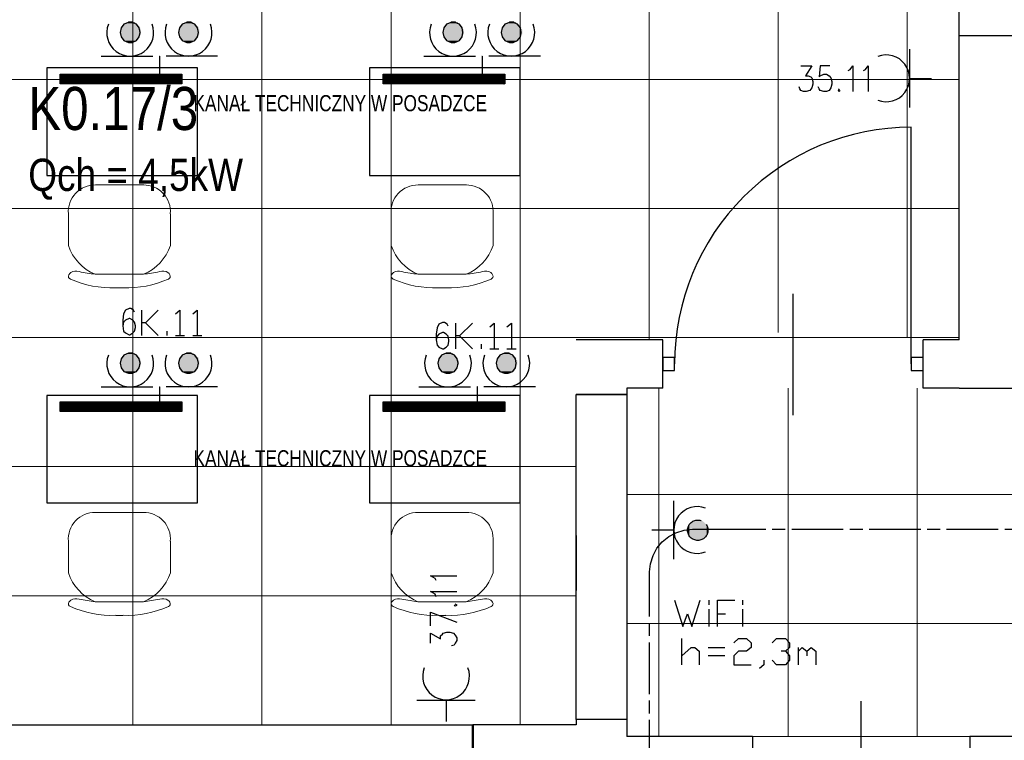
# Model space of a CAD drawing. Header units: millimetres. Extents: x 282377 to 1404227, y -783705 to 1038705.
# Tile 27 of 243: x 375864 to 376321, y 7833 to 8168. Entities that reach past the tile are written whole.
import ezdxf

# ---------------------------------------------------------------- set-up
doc = ezdxf.new("R2010")
doc.units = ezdxf.units.MM
doc.linetypes.add('ACAD_ISO08W100', pattern=[36, 24, -3, 6, -3])
doc.layers.add('!!ELEKTRYKA', color=7, linetype='Continuous')
doc.layers.add('PG_WYPOSAŻENIE', color=9, linetype='Continuous', lineweight=18)
doc.styles.add('BIKTC', font='bikromsw.shx', dxfattribs={"width": 0.8})
doc.styles.get("Standard").update_dxf_attribs({"font": 'arial.ttf'})

# ---------------------------------------------------------------- blocks, each defined once
blk = doc.blocks.new('dr1h901')
at = {"color": 7}
blk.add_line((-0.5, 0), (-0.5, 1), dxfattribs=at)
blk.add_line((0, 0.3622), (0, -0.2655))
blk.add_arc((-0.5, 0), 1, 0, 90, dxfattribs=at)
blk = doc.blocks.new('jamb')
blk.add_lwpolyline([(-0.5, -0.5), (-0.5, 0.5), (0.5, 0.5), (0.5, -0.5)], close=True)
blk = doc.blocks.new('A$C134dd6f3')
at = {"extrusion": (0, 0, -1)}
blk.add_line((55, 77.4), (55, 133.9), dxfattribs=at)
at = {"color": 0, "extrusion": (0, 0, -1)}
blk.add_line((0, 110), (0, 0), dxfattribs=at)
at = {"color": 0}
blk.add_arc((0, 110), 110, 270, 0, dxfattribs=at)
blk = doc.blocks.new('A$C6e56510e')
at = {"layer": 'PG_WYPOSAŻENIE', "color": 251, "true_color": 0x636466}
for p, q in [((258.9, 478.7), (225.2, 478.7)), ((354.5, 415.7), (129.6, 415.7)), ((5.2, 281.4), (5.2, 134.3)), ((478.9, 281.4), (478.9, 134.3)), ((355.6, 0), (130.8, 0))]:
    blk.add_line(p, q, dxfattribs=at)
for centre, radius, start, end in [((207.7, 5.5), 473.4, 87.8783, 114.1146), ((276.5, 5.5), 473.4, 65.8854, 92.1217), ((215.6, 211.3), 221.7, 112.8026, 161.5732), ((268.6, 211.3), 221.7, 18.4268, 67.1974), ((128.9, 124.1), 124.1, 175.2787, 270.8747), ((355.2, 124.1), 124.1, 269.1253, 4.7213)]:
    blk.add_arc(centre, radius, start, end, dxfattribs=at)
for points in [[(129.6, 415.7), (54.5, 403.3), (16.4, 407.4), (6, 429.9), (14.2, 437.7)], [(354.5, 415.7), (429.6, 403.3), (467.7, 407.4), (478.1, 429.9), (469.9, 437.7)]]:
    blk.add_spline(points, degree=3, dxfattribs=at)

msp = doc.modelspace()

# ---------------------------------------------------------------- hatches: boundary and pattern name
at = {"layer": '!!ELEKTRYKA', "ltscale": 10}
h = msp.add_hatch(dxfattribs=at)
h.set_pattern_fill('ANSI31', color=252, scale=0.1)
h.set_pattern_definition([(45, (340351.29854, 6137.28542), (-0.224506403, 0.224506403), [])])
h.paths.add_polyline_path([(375939.03, 8138.02), (375939.03, 8142.52), (375882.49, 8142.52), (375882.49, 8138.02)])
h = msp.add_hatch(dxfattribs=at)
h.set_pattern_fill('ANSI31', color=252, scale=0.1)
h.set_pattern_definition([(45, (340501.29854, 6137.28542), (-0.224506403, 0.224506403), [])])
h.paths.add_polyline_path([(376089.03, 8138.02), (376089.03, 8142.52), (376032.49, 8142.52), (376032.49, 8138.02)])
h = msp.add_hatch(dxfattribs=at)
h.set_pattern_fill('ANSI31', color=252, scale=0.1)
h.set_pattern_definition([(45, (340351.29854, 5985.04774), (-0.224506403, 0.224506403), [])])
h.paths.add_polyline_path([(375939.03, 7985.78), (375939.03, 7990.28), (375882.49, 7990.28), (375882.49, 7985.78)])
h = msp.add_hatch(dxfattribs=at)
h.set_pattern_fill('ANSI31', color=252, scale=0.1)
h.set_pattern_definition([(45, (340501.29854, 5985.04774), (-0.224506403, 0.224506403), [])])
h.paths.add_polyline_path([(376089.03, 7985.78), (376089.03, 7990.28), (376032.49, 7990.28), (376032.49, 7985.78)])

# ---------------------------------------------------------------- linework, layer by layer
at = {"layer": '!!ELEKTRYKA', "color": 252, "lineweight": 15, "ltscale": 15}
for p, q in [((375916.23, 8991.12), (375916.23, 7840.12)), ((375976.23, 8991.12), (375976.23, 7840.12)), ((376036.23, 8991.12), (376036.23, 7840.12)), ((376216.07, 8022.5), (376216.07, 8802.14)), ((376276.03, 8020.34), (376276.03, 8799.98)), ((376156.16, 8019.12), (376156.16, 8798.76)), ((376096.23, 8398.12), (376096.23, 7840.12)), ((376300.23, 8140.12), (375527.73, 8140.12)), ((376300.23, 8080.12), (375527.73, 8080.12)), ((376300.23, 8020.12), (375527.73, 8020.12)), ((376160.73, 7996.62), (376160.73, 7834.62)), ((376220.73, 7996.62), (376220.73, 7834.62)), ((376280.73, 7996.62), (376280.73, 7834.62)), ((376122.23, 7993.62), (376122.23, 7842.62)), ((376145.73, 7993.62), (376145.73, 7842.62)), ((376122.23, 7960.12), (375527.73, 7960.12)), ((376145.73, 7947.12), (377294.73, 7947.12)), ((376122.23, 7900.12), (375527.73, 7900.12)), ((376145.73, 7887.12), (377294.73, 7887.12)), ((376074.23, 7840.12), (375544.73, 7840.12)), ((376204.23, 7834.62), (376305.23, 7834.62))]:
    msp.add_line(p, q, dxfattribs=at)
at = {"layer": '!!ELEKTRYKA', "color": 252}
for p, q in [((376300.23, 8019.12), (376300.23, 8831.62)), ((376347.23, 8160.37), (376300.23, 8160.37)), ((376162.48, 8019.12), (376122.23, 8019.12)), ((376162.48, 7996.62), (376162.48, 8019.12)), ((376300.23, 8019.12), (376283.48, 8019.12)), ((376283.48, 7996.62), (376283.48, 8019.12)), ((376162.48, 7999.87), (376162.48, 8015.87)), ((376283.48, 7999.87), (376283.48, 8015.87)), ((376145.73, 7996.62), (376145.73, 7993.62)), ((376162.48, 7996.62), (376145.73, 7996.62)), ((376300.23, 7996.62), (376283.48, 7996.62)), ((376300.23, 7996.62), (376388.23, 7996.62)), ((376145.73, 7993.62), (376122.23, 7993.62)), ((376122.23, 7928.05), (376122.23, 7902.55)), ((375544.73, 7840.12), (376074.23, 7840.12)), ((376122.23, 7840.12), (376074.23, 7840.12)), ((376074.23, 7840.12), (376074.23, 7795.12)), ((376122.23, 7842.62), (376122.23, 7840.12)), ((376145.73, 7842.62), (376122.23, 7842.62)), ((376145.73, 7842.62), (376145.73, 7834.62)), ((376204.23, 7834.62), (376145.73, 7834.62)), ((376204.23, 7834.62), (376204.23, 7819.62)), ((376333.73, 7834.62), (376305.23, 7834.62)), ((376305.23, 7834.62), (376305.23, 7819.62))]:
    msp.add_line(p, q, dxfattribs=at)
at = {"layer": '!!ELEKTRYKA', "color": 252, "lineweight": 50}
msp.add_line((376074.23, 7840.12), (376074.23, 7828.12), dxfattribs=at)
at = {"layer": '!!ELEKTRYKA', "color": 94, "linetype": 'ACAD_ISO08W100', "lineweight": -3, "true_color": 0x009500}
for points in [[(375910.34, 8161.96), (375910.77, 8159.85), (375912.04, 8158.15), (375914.15, 8157.31), (375915.85, 8157.31), (375917.96, 8158.15), (375919.23, 8159.85), (375919.66, 8161.96), (375919.23, 8164.08), (375917.96, 8165.77), (375915.85, 8166.62), (375914.15, 8166.62), (375912.04, 8165.77), (375910.77, 8164.08)], [(375937.44, 8161.96), (375937.86, 8159.85), (375939.13, 8158.15), (375941.25, 8157.31), (375942.94, 8157.31), (375945.06, 8158.15), (375946.33, 8159.85), (375946.75, 8161.96), (375946.33, 8164.08), (375945.06, 8165.77), (375942.94, 8166.62), (375941.25, 8166.62), (375939.13, 8165.77), (375937.86, 8164.08)], [(376060.34, 8161.96), (376060.77, 8159.85), (376062.04, 8158.15), (376064.15, 8157.31), (376065.85, 8157.31), (376067.96, 8158.15), (376069.23, 8159.85), (376069.66, 8161.96), (376069.23, 8164.08), (376067.96, 8165.77), (376065.85, 8166.62), (376064.15, 8166.62), (376062.04, 8165.77), (376060.77, 8164.08)], [(376087.44, 8161.96), (376087.86, 8159.85), (376089.13, 8158.15), (376091.25, 8157.31), (376092.94, 8157.31), (376095.06, 8158.15), (376096.33, 8159.85), (376096.75, 8161.96), (376096.33, 8164.08), (376095.06, 8165.77), (376092.94, 8166.62), (376091.25, 8166.62), (376089.13, 8165.77), (376087.86, 8164.08)], [(375910.34, 8008.18), (375910.77, 8006.06), (375912.04, 8004.37), (375914.15, 8003.52), (375915.85, 8003.52), (375917.96, 8004.37), (375919.23, 8006.06), (375919.66, 8008.18), (375919.23, 8010.3), (375917.96, 8011.99), (375915.85, 8012.84), (375914.15, 8012.84), (375912.04, 8011.99), (375910.77, 8010.3)], [(375937.44, 8008.18), (375937.86, 8006.06), (375939.13, 8004.37), (375941.25, 8003.52), (375942.94, 8003.52), (375945.06, 8004.37), (375946.33, 8006.06), (375946.75, 8008.18), (375946.33, 8010.3), (375945.06, 8011.99), (375942.94, 8012.84), (375941.25, 8012.84), (375939.13, 8011.99), (375937.86, 8010.3)], [(376058.04, 8008.18), (376058.46, 8006.06), (376059.73, 8004.37), (376061.85, 8003.52), (376063.54, 8003.52), (376065.66, 8004.37), (376066.93, 8006.06), (376067.35, 8008.18), (376066.93, 8010.3), (376065.66, 8011.99), (376063.54, 8012.84), (376061.85, 8012.84), (376059.73, 8011.99), (376058.46, 8010.3)], [(376085.13, 8008.18), (376085.55, 8006.06), (376086.82, 8004.37), (376088.94, 8003.52), (376090.63, 8003.52), (376092.75, 8004.37), (376094.02, 8006.06), (376094.44, 8008.18), (376094.02, 8010.3), (376092.75, 8011.99), (376090.63, 8012.84), (376088.94, 8012.84), (376086.82, 8011.99), (376085.55, 8010.3)]]:
    msp.add_lwpolyline(points, close=True, dxfattribs=at)
for points in [[(375901.45, 8150.96), (375928.55, 8150.96), (375928.55, 8140.8)], [(375955.64, 8150.96), (375928.55, 8150.96)], [(376051.45, 8150.96), (376078.55, 8150.96), (376078.55, 8140.8)], [(376105.64, 8150.96), (376078.55, 8150.96)], [(375917, 8031.99), (375916.58, 8032.84), (375915.31, 8033.69), (375914.46, 8033.69), (375912.77, 8032.84), (375911.92, 8031.15), (375911.5, 8028.18), (375911.5, 8025.64), (375911.92, 8023.1), (375912.77, 8022.26), (375914.46, 8021.41), (375914.88, 8021.41), (375916.15, 8022.26), (375917, 8023.1), (375917.42, 8024.8), (375917.42, 8025.64), (375917, 8027.34), (375916.15, 8028.18), (375914.88, 8029.03), (375914.46, 8029.03), (375912.77, 8028.18), (375911.92, 8027.34), (375911.5, 8025.64)], [(375920.36, 8021.01), (375920.36, 8032.86)], [(375927.98, 8032.86), (375922.06, 8026.93), (375920.36, 8026.93)], [(375936.03, 8031.17), (375938.14, 8032.86), (375938.14, 8021.01)], [(375944.07, 8031.17), (375946.19, 8032.86), (375946.19, 8021.01)], [(375922.06, 8026.93), (375927.98, 8021.01)], [(376062.73, 8025.43), (376062.3, 8026.28), (376061.03, 8027.13), (376060.19, 8027.13), (376058.49, 8026.28), (376057.65, 8024.59), (376057.22, 8021.62), (376057.22, 8019.08), (376057.65, 8016.54), (376058.49, 8015.7), (376060.19, 8014.85), (376060.61, 8014.85), (376061.88, 8015.7), (376062.73, 8016.54), (376063.15, 8018.24), (376063.15, 8019.08), (376062.73, 8020.78), (376061.88, 8021.62), (376060.61, 8022.47), (376060.19, 8022.47), (376058.49, 8021.62), (376057.65, 8020.78), (376057.22, 8019.08)], [(376066.4, 8014.94), (376066.4, 8026.8)], [(376074.02, 8026.8), (376068.09, 8020.87), (376066.4, 8020.87)], [(376082.06, 8025.1), (376084.18, 8026.8), (376084.18, 8014.94)], [(376090.11, 8025.1), (376092.22, 8026.8), (376092.22, 8014.94)], [(375932.22, 8021.01), (375932.22, 8023.12)], [(375936.03, 8021.01), (375940.26, 8021.01)], [(375944.07, 8021.01), (375948.3, 8021.01)], [(376068.09, 8020.87), (376074.02, 8014.94)], [(376078.25, 8014.94), (376078.25, 8017.06)], [(376082.06, 8014.94), (376086.3, 8014.94)], [(376090.11, 8014.94), (376094.34, 8014.94)], [(375901.45, 7997.17), (375928.55, 7997.17), (375928.55, 7987.01)], [(375955.64, 7997.17), (375928.55, 7997.17)], [(376049.15, 7997.17), (376076.24, 7997.17), (376076.24, 7987.01)], [(376103.33, 7997.17), (376076.24, 7997.17)], [(376168.02, 7898.03), (376171.83, 7885.76), (376173.95, 7891.69), (376176.08, 7885.76), (376179.89, 7898.03)], [(376184.09, 7895.92), (376184.09, 7898.04)], [(376184.09, 7885.76), (376184.09, 7893.8)], [(376187.89, 7885.76), (376187.89, 7898.04), (376195.93, 7898.04)], [(376199.78, 7895.92), (376199.78, 7898.04)], [(376199.78, 7885.76), (376199.78, 7893.8)], [(376187.91, 7891.69), (376191.72, 7891.69)], [(376171.4, 7867.98), (376171.4, 7880.26)], [(376195.55, 7878.13), (376197.67, 7880.25), (376201.46, 7880.25), (376203.58, 7878.13), (376203.58, 7876.02), (376201.46, 7874.32), (376197.67, 7874.32), (376195.55, 7872.21), (376195.55, 7867.97), (376203.58, 7867.97)], [(376213.28, 7878.15), (376215.4, 7880.26), (376219.62, 7880.26), (376221.34, 7878.15), (376221.34, 7876.03), (376219.62, 7874.33), (376217.51, 7874.33)], [(376171.4, 7872.21), (376175.65, 7876.02), (376177.33, 7876.02), (376179.46, 7874.33), (376179.46, 7867.98)], [(376183.68, 7876.02), (376191.28, 7876.02)], [(376225.57, 7867.98), (376225.57, 7876.02)], [(376225.57, 7874.33), (376227.28, 7876.02), (376229.39, 7874.33), (376229.39, 7872.22)], [(376229.43, 7874.32), (376231.54, 7876.01), (376233.65, 7874.32), (376233.65, 7867.97)], [(376191.28, 7872.21), (376183.68, 7872.21)], [(376219.62, 7874.33), (376221.34, 7872.22), (376221.34, 7870.1), (376219.62, 7867.98), (376215.4, 7867.98), (376213.28, 7870.1)], [(376209.53, 7870.09), (376209.53, 7867.97), (376207.42, 7866.28)]]:
    msp.add_lwpolyline(points, dxfattribs=at)
at = {"layer": '!!ELEKTRYKA', "color": 202, "linetype": 'Continuous', "lineweight": -3, "true_color": 0xa500dd}
for points in [[(376277.25, 8127.06), (376277.25, 8154.16)], [(376277.25, 8140.61), (376287.42, 8140.61)], [(376075.3, 7851.34), (376048.23, 7851.34)], [(376061.83, 7851.33), (376061.83, 7841.6)]]:
    msp.add_lwpolyline(points, dxfattribs=at)
at = {"layer": '!!ELEKTRYKA', "color": 252}
for points in [[(375946.23, 8095.46), (375946.23, 8145.46), (375876.23, 8145.46), (375876.23, 8095.46)], [(376096.23, 8095.46), (376096.23, 8145.46), (376026.23, 8145.46), (376026.23, 8095.46)], [(375946.23, 7943.22), (375946.23, 7993.22), (375876.23, 7993.22), (375876.23, 7943.22)], [(376096.23, 7943.22), (376096.23, 7993.22), (376026.23, 7993.22), (376026.23, 7943.22)], [(375544.73, 7840.12), (376074.23, 7840.12), (376074.23, 7828.12), (375544.73, 7828.12)]]:
    msp.add_lwpolyline(points, close=True, dxfattribs=at)
at = {"layer": '!!ELEKTRYKA', "color": 192, "linetype": 'ACAD_ISO08W100', "lineweight": -3, "true_color": 0x6d00dd}
for points in [[(376226.65, 8146.37), (376231.73, 8146.37), (376228.8, 8141.71), (376230.04, 8141.71), (376231.32, 8141.29), (376231.73, 8140.87), (376232.19, 8139.17), (376232.19, 8137.9), (376231.73, 8136.21), (376230.91, 8134.94), (376229.22, 8134.52), (376227.93, 8134.52), (376226.65, 8134.94), (376226.24, 8135.79), (376225.83, 8136.64)], [(376240.22, 8146.37), (376235.6, 8146.37), (376235.14, 8141.29), (376235.6, 8141.71), (376237.29, 8142.56), (376238.52, 8142.56), (376239.81, 8141.71), (376240.67, 8140.87), (376241.09, 8139.17), (376241.09, 8137.9), (376240.67, 8136.21), (376239.81, 8134.94), (376238.52, 8134.51), (376237.29, 8134.51), (376235.6, 8134.94), (376235.14, 8135.79), (376234.73, 8136.63)], [(376248.67, 8144.26), (376249.53, 8144.68), (376250.77, 8146.38), (376250.77, 8134.53)], [(376255.84, 8144.27), (376256.71, 8144.69), (376257.94, 8146.38), (376257.94, 8134.53)], [(376244.45, 8135.78), (376244.04, 8134.94), (376244.45, 8134.51), (376244.91, 8134.94)], [(376057.14, 7907.23), (376056.68, 7908.07), (376054.58, 7909.34), (376066.87, 7909.34)], [(376057.14, 7899.6), (376056.68, 7900.87), (376054.58, 7902.14), (376066.87, 7902.14)], [(376065.62, 7895.78), (376066.03, 7895.36), (376066.9, 7895.78), (376066.03, 7896.21)], [(376054.58, 7886.06), (376054.58, 7892.41), (376066.87, 7887.75)], [(376054.58, 7878.01), (376054.58, 7882.67), (376059.24, 7880.13), (376059.24, 7881.4), (376060.06, 7882.25), (376060.52, 7882.67), (376062.21, 7883.09), (376063.49, 7883.09), (376065.18, 7882.67), (376066, 7881.82), (376066.87, 7880.55), (376066.87, 7879.28), (376066, 7878.01), (376065.59, 7877.17), (376064.31, 7876.74)]]:
    msp.add_lwpolyline(points, dxfattribs=at)
at = {"layer": '!!ELEKTRYKA', "color": 252, "ltscale": 10}
for points in [[(375882.49, 8142.52), (375939.03, 8142.52), (375939.03, 8138.02), (375882.49, 8138.02)], [(376032.49, 8142.52), (376089.03, 8142.52), (376089.03, 8138.02), (376032.49, 8138.02)], [(375882.49, 7990.28), (375939.03, 7990.28), (375939.03, 7985.78), (375882.49, 7985.78)], [(376032.49, 7990.28), (376089.03, 7990.28), (376089.03, 7985.78), (376032.49, 7985.78)]]:
    msp.add_lwpolyline(points, close=True, dxfattribs=at)
at = {"layer": '!!ELEKTRYKA', "color": 252, "ltscale": 100}
msp.add_lwpolyline([(376122.23, 7993.62), (376145.73, 7993.62), (376145.73, 7842.62), (376122.23, 7842.62)], close=True, dxfattribs=at)
at = {"layer": '!!ELEKTRYKA', "color": 94, "linetype": 'Continuous', "lineweight": -3, "true_color": 0x009500}
for points in [[(376167.62, 7917.08), (376167.62, 7944.18)], [(376167.62, 7930.63), (376157.46, 7930.63)]]:
    msp.add_lwpolyline(points, dxfattribs=at)
at = {"layer": '!!ELEKTRYKA', "color": 14, "linetype": 'ACAD_ISO08W100', "lineweight": -3, "true_color": 0x950000}
for points in [[(376156.37, 7911.16), (376156.79, 7914.97), (376158.06, 7918.78), (376159.76, 7922.17), (376162.3, 7925.13), (376165.26, 7927.67), (376168.65, 7929.36), (376172.46, 7930.63), (376176.27, 7931.06), (376186.41, 7931.06)], [(376186.41, 7931.06), (376753.52, 7931.06)], [(376088.2, 7618.52), (376136.49, 7618.52), (376140.3, 7618.94), (376144.11, 7620.21), (376147.5, 7621.9), (376150.46, 7624.44), (376153, 7627.41), (376154.69, 7630.79), (376155.96, 7634.6), (376156.39, 7638.41), (376156.39, 7911.19)]]:
    msp.add_lwpolyline(points, dxfattribs=at)
at = {"layer": '!!ELEKTRYKA', "color": 94, "linetype": 'ACAD_ISO08W100', "lineweight": -3, "true_color": 0x009500}
msp.add_circle((376178.77, 7930.55), 4.74, dxfattribs=at)
at = {"layer": '!!ELEKTRYKA', "color": 94, "linetype": 'Continuous', "lineweight": -3, "true_color": 0x009500}
for centre, start, end in [((375915, 8161.86), 158.9225, 21.0775), ((375942.09, 8161.86), 158.9225, 21.0775), ((376065, 8161.86), 158.9225, 21.0775), ((376092.09, 8161.86), 158.9225, 21.0775), ((375915, 8008.08), 158.9225, 21.0775), ((375942.09, 8008.08), 158.9225, 21.0775), ((376062.69, 8008.08), 158.9225, 21.0775), ((376089.79, 8008.08), 158.9225, 21.0775), ((376178.52, 7930.63), 68.9202, 291.0798)]:
    msp.add_arc(centre, 10.89, start, end, dxfattribs=at)
at = {"layer": '!!ELEKTRYKA', "color": 202, "linetype": 'Continuous', "lineweight": -3, "true_color": 0xa500dd}
for centre, radius, start, end in [((376266.32, 8140.61), 10.89, 248.9722, 111.0278), ((376061.8, 7862.65), 10.88, 158.8456, 21.1544)]:
    msp.add_arc(centre, radius, start, end, dxfattribs=at)
at = {"layer": '!!ELEKTRYKA', "color": 94, "linetype": 'ACAD_ISO08W100', "lineweight": -3, "true_color": 0x009500}
for points in [[(375919.66, 8163.66), (375910.34, 8163.66), (375910.77, 8164.08)], [(375920.08, 8163.23), (375910.34, 8163.66), (375919.66, 8163.66)], [(375920.08, 8163.23), (375910.34, 8163.23), (375910.34, 8163.66)], [(375919.23, 8164.5), (375910.77, 8164.5), (375911.19, 8164.93)], [(375919.66, 8164.08), (375910.77, 8164.5), (375919.23, 8164.5)], [(375919.66, 8164.08), (375910.77, 8164.08), (375910.77, 8164.5)], [(375919.66, 8163.66), (375910.77, 8164.08), (375919.66, 8164.08)], [(375918.81, 8164.93), (375911.19, 8164.93), (375911.61, 8165.35)], [(375919.23, 8164.5), (375911.19, 8164.93), (375919.23, 8164.93)], [(375918.81, 8165.35), (375911.61, 8165.35), (375912.04, 8165.77)], [(375918.81, 8164.93), (375911.61, 8165.35), (375918.81, 8165.35)], [(375918.39, 8165.77), (375912.04, 8165.77), (375912.46, 8166.2)], [(375918.81, 8165.35), (375912.04, 8165.77), (375918.39, 8165.77)], [(375918.39, 8165.77), (375912.46, 8166.2), (375917.96, 8166.2)], [(375917.54, 8166.2), (375912.88, 8166.2), (375913.31, 8166.62)], [(375917.54, 8166.2), (375913.31, 8166.62), (375917.12, 8166.62)], [(375916.69, 8166.62), (375913.73, 8166.62), (375914.15, 8167.04)], [(375916.69, 8166.62), (375914.15, 8167.04), (375916.27, 8167.04)], [(375946.75, 8163.66), (375937.44, 8163.66), (375937.86, 8164.08)], [(375947.17, 8163.23), (375937.44, 8163.66), (375946.75, 8163.66)], [(375947.17, 8163.23), (375937.44, 8163.23), (375937.44, 8163.66)], [(375946.75, 8164.5), (375937.86, 8164.5), (375938.28, 8164.93)], [(375946.75, 8164.08), (375937.86, 8164.5), (375946.75, 8164.5)], [(375946.75, 8164.08), (375937.86, 8164.08), (375937.86, 8164.5)], [(375946.75, 8163.66), (375937.86, 8164.08), (375946.75, 8164.08)], [(375945.9, 8164.93), (375938.28, 8164.93), (375938.71, 8165.35)], [(375946.75, 8164.5), (375938.28, 8164.93), (375946.33, 8164.93)], [(375945.9, 8165.35), (375938.71, 8165.35), (375939.13, 8165.77)], [(375945.9, 8164.93), (375938.71, 8165.35), (375945.9, 8165.35)], [(375945.48, 8165.77), (375939.13, 8165.77), (375939.55, 8166.2)], [(375945.9, 8165.35), (375939.13, 8165.77), (375945.48, 8165.77)], [(375945.48, 8165.77), (375939.55, 8166.2), (375945.06, 8166.2)], [(375944.63, 8166.2), (375939.98, 8166.2), (375940.4, 8166.62)], [(375944.63, 8166.2), (375940.4, 8166.62), (375944.21, 8166.62)], [(375943.79, 8166.62), (375940.82, 8166.62), (375941.25, 8167.04)], [(375943.79, 8166.62), (375941.25, 8167.04), (375943.36, 8167.04)], [(376069.66, 8163.66), (376060.34, 8163.66), (376060.77, 8164.08)], [(376070.08, 8163.23), (376060.34, 8163.66), (376069.66, 8163.66)], [(376070.08, 8163.23), (376060.34, 8163.23), (376060.34, 8163.66)], [(376069.23, 8164.5), (376060.77, 8164.5), (376061.19, 8164.93)], [(376069.66, 8164.08), (376060.77, 8164.5), (376069.23, 8164.5)], [(376069.66, 8164.08), (376060.77, 8164.08), (376060.77, 8164.5)], [(376069.66, 8163.66), (376060.77, 8164.08), (376069.66, 8164.08)], [(376068.81, 8164.93), (376061.19, 8164.93), (376061.61, 8165.35)], [(376069.23, 8164.5), (376061.19, 8164.93), (376069.23, 8164.93)], [(376068.81, 8165.35), (376061.61, 8165.35), (376062.04, 8165.77)], [(376068.81, 8164.93), (376061.61, 8165.35), (376068.81, 8165.35)], [(376068.39, 8165.77), (376062.04, 8165.77), (376062.46, 8166.2)], [(376068.81, 8165.35), (376062.04, 8165.77), (376068.39, 8165.77)], [(376068.39, 8165.77), (376062.46, 8166.2), (376067.96, 8166.2)], [(376067.54, 8166.2), (376062.88, 8166.2), (376063.31, 8166.62)], [(376067.54, 8166.2), (376063.31, 8166.62), (376067.12, 8166.62)], [(376066.69, 8166.62), (376063.73, 8166.62), (376064.15, 8167.04)], [(376066.69, 8166.62), (376064.15, 8167.04), (376066.27, 8167.04)], [(376096.75, 8163.66), (376087.44, 8163.66), (376087.86, 8164.08)], [(376097.17, 8163.23), (376087.44, 8163.66), (376096.75, 8163.66)], [(376097.17, 8163.23), (376087.44, 8163.23), (376087.44, 8163.66)], [(376096.75, 8164.5), (376087.86, 8164.5), (376088.28, 8164.93)], [(376096.75, 8164.08), (376087.86, 8164.5), (376096.75, 8164.5)], [(376096.75, 8164.08), (376087.86, 8164.08), (376087.86, 8164.5)], [(376096.75, 8163.66), (376087.86, 8164.08), (376096.75, 8164.08)], [(376095.9, 8164.93), (376088.28, 8164.93), (376088.71, 8165.35)], [(376096.75, 8164.5), (376088.28, 8164.93), (376096.33, 8164.93)], [(376095.9, 8165.35), (376088.71, 8165.35), (376089.13, 8165.77)], [(376095.9, 8164.93), (376088.71, 8165.35), (376095.9, 8165.35)], [(376095.48, 8165.77), (376089.13, 8165.77), (376089.55, 8166.2)], [(376095.9, 8165.35), (376089.13, 8165.77), (376095.48, 8165.77)], [(376095.48, 8165.77), (376089.55, 8166.2), (376095.06, 8166.2)], [(376094.63, 8166.2), (376089.98, 8166.2), (376090.4, 8166.62)], [(376094.63, 8166.2), (376090.4, 8166.62), (376094.21, 8166.62)], [(376093.79, 8166.62), (376090.82, 8166.62), (376091.25, 8167.04)], [(376093.79, 8166.62), (376091.25, 8167.04), (376093.36, 8167.04)], [(375920.08, 8162.39), (375910.34, 8163.23), (375920.08, 8163.23)], [(375920.08, 8162.39), (375910.34, 8162.39), (375910.34, 8163.23)], [(375920.08, 8161.96), (375910.34, 8162.39), (375920.08, 8162.39)], [(375920.08, 8161.96), (375910.34, 8161.96), (375910.34, 8162.39)], [(375920.08, 8161.54), (375910.34, 8161.96), (375920.08, 8161.96)], [(375920.08, 8161.54), (375910.34, 8161.54), (375910.34, 8161.96)], [(375920.08, 8161.12), (375910.34, 8161.54), (375920.08, 8161.54)], [(375920.08, 8161.12), (375910.34, 8161.12), (375910.34, 8161.54)], [(375919.66, 8160.69), (375910.34, 8161.12), (375920.08, 8161.12)], [(375919.66, 8160.69), (375910.34, 8160.69), (375910.34, 8161.12)], [(375919.66, 8160.27), (375910.34, 8160.69), (375919.66, 8160.69)], [(375919.66, 8160.27), (375910.77, 8160.27), (375910.34, 8160.69)], [(375919.23, 8159.85), (375910.77, 8160.27), (375919.66, 8160.27)], [(375919.23, 8159.85), (375910.77, 8159.85), (375910.77, 8160.27)], [(375919.23, 8159.42), (375910.77, 8159.85), (375919.23, 8159.85)], [(375919.23, 8159.42), (375911.19, 8159.42), (375910.77, 8159.85)], [(375918.81, 8159), (375911.19, 8159.42), (375919.23, 8159.42)], [(375918.81, 8159), (375911.19, 8159), (375911.19, 8159.42)], [(375918.81, 8158.58), (375911.19, 8159), (375918.81, 8159)], [(375918.81, 8158.58), (375911.61, 8158.58), (375911.19, 8159)], [(375947.17, 8162.39), (375937.44, 8163.23), (375947.17, 8163.23)], [(375947.17, 8162.39), (375937.44, 8162.39), (375937.44, 8163.23)], [(375947.17, 8161.96), (375937.44, 8162.39), (375947.17, 8162.39)], [(375947.17, 8161.96), (375937.44, 8161.96), (375937.44, 8162.39)], [(375947.17, 8161.54), (375937.44, 8161.96), (375947.17, 8161.96)], [(375947.17, 8161.54), (375937.44, 8161.54), (375937.44, 8161.96)], [(375947.17, 8161.12), (375937.44, 8161.54), (375947.17, 8161.54)], [(375947.17, 8161.12), (375937.44, 8161.12), (375937.44, 8161.54)], [(375946.75, 8160.69), (375937.44, 8161.12), (375947.17, 8161.12)], [(375946.75, 8160.69), (375937.44, 8160.69), (375937.44, 8161.12)], [(375946.75, 8160.27), (375937.44, 8160.69), (375946.75, 8160.69)], [(375946.75, 8160.27), (375937.86, 8160.27), (375937.44, 8160.69)], [(375946.75, 8159.85), (375937.86, 8160.27), (375946.75, 8160.27)], [(375946.75, 8159.85), (375937.86, 8159.85), (375937.86, 8160.27)], [(375946.33, 8159.42), (375937.86, 8159.85), (375946.75, 8159.85)], [(375946.33, 8159.42), (375938.28, 8159.42), (375937.86, 8159.85)], [(375945.9, 8159), (375938.28, 8159.42), (375946.33, 8159.42)], [(375945.9, 8159), (375938.28, 8159), (375938.28, 8159.42)], [(375945.9, 8158.58), (375938.28, 8159), (375945.9, 8159)], [(375945.9, 8158.58), (375938.71, 8158.58), (375938.28, 8159)], [(376070.08, 8162.39), (376060.34, 8163.23), (376070.08, 8163.23)], [(376070.08, 8162.39), (376060.34, 8162.39), (376060.34, 8163.23)], [(376070.08, 8161.96), (376060.34, 8162.39), (376070.08, 8162.39)], [(376070.08, 8161.96), (376060.34, 8161.96), (376060.34, 8162.39)], [(376070.08, 8161.54), (376060.34, 8161.96), (376070.08, 8161.96)], [(376070.08, 8161.54), (376060.34, 8161.54), (376060.34, 8161.96)], [(376070.08, 8161.12), (376060.34, 8161.54), (376070.08, 8161.54)], [(376070.08, 8161.12), (376060.34, 8161.12), (376060.34, 8161.54)], [(376069.66, 8160.69), (376060.34, 8161.12), (376070.08, 8161.12)], [(376069.66, 8160.69), (376060.34, 8160.69), (376060.34, 8161.12)], [(376069.66, 8160.27), (376060.34, 8160.69), (376069.66, 8160.69)], [(376069.66, 8160.27), (376060.77, 8160.27), (376060.34, 8160.69)], [(376069.23, 8159.85), (376060.77, 8160.27), (376069.66, 8160.27)], [(376069.23, 8159.85), (376060.77, 8159.85), (376060.77, 8160.27)], [(376069.23, 8159.42), (376060.77, 8159.85), (376069.23, 8159.85)], [(376069.23, 8159.42), (376061.19, 8159.42), (376060.77, 8159.85)], [(376068.81, 8159), (376061.19, 8159.42), (376069.23, 8159.42)], [(376068.81, 8159), (376061.19, 8159), (376061.19, 8159.42)], [(376068.81, 8158.58), (376061.19, 8159), (376068.81, 8159)], [(376068.81, 8158.58), (376061.61, 8158.58), (376061.19, 8159)], [(376097.17, 8162.39), (376087.44, 8163.23), (376097.17, 8163.23)], [(376097.17, 8162.39), (376087.44, 8162.39), (376087.44, 8163.23)], [(376097.17, 8161.96), (376087.44, 8162.39), (376097.17, 8162.39)], [(376097.17, 8161.96), (376087.44, 8161.96), (376087.44, 8162.39)], [(376097.17, 8161.54), (376087.44, 8161.96), (376097.17, 8161.96)], [(376097.17, 8161.54), (376087.44, 8161.54), (376087.44, 8161.96)], [(376097.17, 8161.12), (376087.44, 8161.54), (376097.17, 8161.54)], [(376097.17, 8161.12), (376087.44, 8161.12), (376087.44, 8161.54)], [(376096.75, 8160.69), (376087.44, 8161.12), (376097.17, 8161.12)], [(376096.75, 8160.69), (376087.44, 8160.69), (376087.44, 8161.12)], [(376096.75, 8160.27), (376087.44, 8160.69), (376096.75, 8160.69)], [(376096.75, 8160.27), (376087.86, 8160.27), (376087.44, 8160.69)], [(376096.75, 8159.85), (376087.86, 8160.27), (376096.75, 8160.27)], [(376096.75, 8159.85), (376087.86, 8159.85), (376087.86, 8160.27)], [(376096.33, 8159.42), (376087.86, 8159.85), (376096.75, 8159.85)], [(376096.33, 8159.42), (376088.28, 8159.42), (376087.86, 8159.85)], [(376095.9, 8159), (376088.28, 8159.42), (376096.33, 8159.42)], [(376095.9, 8159), (376088.28, 8159), (376088.28, 8159.42)], [(376095.9, 8158.58), (376088.28, 8159), (376095.9, 8159)], [(376095.9, 8158.58), (376088.71, 8158.58), (376088.28, 8159)], [(375917.96, 8158.15), (375912.04, 8158.58), (375918.39, 8158.58)], [(375917.96, 8158.15), (375912.46, 8158.15), (375912.04, 8158.58)], [(375917.54, 8157.73), (375912.46, 8158.15), (375917.96, 8158.15)], [(375917.54, 8157.73), (375912.88, 8157.73), (375912.46, 8158.15)], [(375916.69, 8157.31), (375913.31, 8157.73), (375917.12, 8157.73)], [(375916.69, 8157.31), (375913.73, 8157.31), (375913.31, 8157.73)], [(375945.06, 8158.15), (375939.13, 8158.58), (375945.48, 8158.58)], [(375945.06, 8158.15), (375939.55, 8158.15), (375939.13, 8158.58)], [(375944.63, 8157.73), (375939.55, 8158.15), (375945.06, 8158.15)], [(375944.63, 8157.73), (375939.98, 8157.73), (375939.55, 8158.15)], [(375943.79, 8157.31), (375940.4, 8157.73), (375944.21, 8157.73)], [(375943.79, 8157.31), (375940.82, 8157.31), (375940.4, 8157.73)], [(376067.96, 8158.15), (376062.04, 8158.58), (376068.39, 8158.58)], [(376067.96, 8158.15), (376062.46, 8158.15), (376062.04, 8158.58)], [(376067.54, 8157.73), (376062.46, 8158.15), (376067.96, 8158.15)], [(376067.54, 8157.73), (376062.88, 8157.73), (376062.46, 8158.15)], [(376066.69, 8157.31), (376063.31, 8157.73), (376067.12, 8157.73)], [(376066.69, 8157.31), (376063.73, 8157.31), (376063.31, 8157.73)], [(376095.06, 8158.15), (376089.13, 8158.58), (376095.48, 8158.58)], [(376095.06, 8158.15), (376089.55, 8158.15), (376089.13, 8158.58)], [(376094.63, 8157.73), (376089.55, 8158.15), (376095.06, 8158.15)], [(376094.63, 8157.73), (376089.98, 8157.73), (376089.55, 8158.15)], [(376093.79, 8157.31), (376090.4, 8157.73), (376094.21, 8157.73)], [(376093.79, 8157.31), (376090.82, 8157.31), (376090.4, 8157.73)], [(375917.54, 8012.41), (375912.88, 8012.41), (375913.31, 8012.84)], [(375917.54, 8012.41), (375913.31, 8012.84), (375917.12, 8012.84)], [(375916.69, 8012.84), (375913.73, 8012.84), (375914.15, 8013.26)], [(375916.69, 8012.84), (375914.15, 8013.26), (375916.27, 8013.26)], [(375944.63, 8012.41), (375939.98, 8012.41), (375940.4, 8012.84)], [(375944.63, 8012.41), (375940.4, 8012.84), (375944.21, 8012.84)], [(375943.79, 8012.84), (375940.82, 8012.84), (375941.25, 8013.26)], [(375943.79, 8012.84), (375941.25, 8013.26), (375943.36, 8013.26)], [(376065.23, 8012.41), (376060.58, 8012.41), (376061, 8012.84)], [(376065.23, 8012.41), (376061, 8012.84), (376064.81, 8012.84)], [(376064.39, 8012.84), (376061.42, 8012.84), (376061.85, 8013.26)], [(376064.39, 8012.84), (376061.85, 8013.26), (376063.96, 8013.26)], [(376092.33, 8012.41), (376087.67, 8012.41), (376088.09, 8012.84)], [(376092.33, 8012.41), (376088.09, 8012.84), (376091.9, 8012.84)], [(376091.48, 8012.84), (376088.52, 8012.84), (376088.94, 8013.26)], [(376091.48, 8012.84), (376088.94, 8013.26), (376091.06, 8013.26)], [(375919.66, 8009.87), (375910.34, 8009.87), (375910.77, 8010.3)], [(375920.08, 8009.45), (375910.34, 8009.87), (375919.66, 8009.87)], [(375920.08, 8009.45), (375910.34, 8009.45), (375910.34, 8009.87)], [(375920.08, 8008.6), (375910.34, 8009.45), (375920.08, 8009.45)], [(375920.08, 8008.6), (375910.34, 8008.6), (375910.34, 8009.45)], [(375920.08, 8008.18), (375910.34, 8008.6), (375920.08, 8008.6)], [(375920.08, 8008.18), (375910.34, 8008.18), (375910.34, 8008.6)], [(375920.08, 8007.76), (375910.34, 8008.18), (375920.08, 8008.18)], [(375920.08, 8007.76), (375910.34, 8007.76), (375910.34, 8008.18)], [(375919.23, 8010.72), (375910.77, 8010.72), (375911.19, 8011.14)], [(375919.66, 8010.3), (375910.77, 8010.72), (375919.23, 8010.72)], [(375919.66, 8010.3), (375910.77, 8010.3), (375910.77, 8010.72)], [(375919.66, 8009.87), (375910.77, 8010.3), (375919.66, 8010.3)], [(375918.81, 8011.14), (375911.19, 8011.14), (375911.61, 8011.57)], [(375919.23, 8010.72), (375911.19, 8011.14), (375919.23, 8011.14)], [(375918.81, 8011.57), (375911.61, 8011.57), (375912.04, 8011.99)], [(375918.81, 8011.14), (375911.61, 8011.57), (375918.81, 8011.57)], [(375918.39, 8011.99), (375912.04, 8011.99), (375912.46, 8012.41)], [(375918.81, 8011.57), (375912.04, 8011.99), (375918.39, 8011.99)], [(375918.39, 8011.99), (375912.46, 8012.41), (375917.96, 8012.41)], [(375946.75, 8009.87), (375937.44, 8009.87), (375937.86, 8010.3)], [(375947.17, 8009.45), (375937.44, 8009.87), (375946.75, 8009.87)], [(375947.17, 8009.45), (375937.44, 8009.45), (375937.44, 8009.87)], [(375947.17, 8008.6), (375937.44, 8009.45), (375947.17, 8009.45)], [(375947.17, 8008.6), (375937.44, 8008.6), (375937.44, 8009.45)], [(375947.17, 8008.18), (375937.44, 8008.6), (375947.17, 8008.6)], [(375947.17, 8008.18), (375937.44, 8008.18), (375937.44, 8008.6)], [(375947.17, 8007.76), (375937.44, 8008.18), (375947.17, 8008.18)], [(375947.17, 8007.76), (375937.44, 8007.76), (375937.44, 8008.18)], [(375946.75, 8010.72), (375937.86, 8010.72), (375938.28, 8011.14)], [(375946.75, 8010.3), (375937.86, 8010.72), (375946.75, 8010.72)], [(375946.75, 8010.3), (375937.86, 8010.3), (375937.86, 8010.72)], [(375946.75, 8009.87), (375937.86, 8010.3), (375946.75, 8010.3)], [(375945.9, 8011.14), (375938.28, 8011.14), (375938.71, 8011.57)], [(375946.75, 8010.72), (375938.28, 8011.14), (375946.33, 8011.14)], [(375945.9, 8011.57), (375938.71, 8011.57), (375939.13, 8011.99)], [(375945.9, 8011.14), (375938.71, 8011.57), (375945.9, 8011.57)], [(375945.48, 8011.99), (375939.13, 8011.99), (375939.55, 8012.41)], [(375945.9, 8011.57), (375939.13, 8011.99), (375945.48, 8011.99)], [(375945.48, 8011.99), (375939.55, 8012.41), (375945.06, 8012.41)], [(376067.35, 8009.87), (376058.04, 8009.87), (376058.46, 8010.3)], [(376067.77, 8009.45), (376058.04, 8009.87), (376067.35, 8009.87)], [(376067.77, 8009.45), (376058.04, 8009.45), (376058.04, 8009.87)], [(376067.77, 8008.6), (376058.04, 8009.45), (376067.77, 8009.45)], [(376067.77, 8008.6), (376058.04, 8008.6), (376058.04, 8009.45)], [(376067.77, 8008.18), (376058.04, 8008.6), (376067.77, 8008.6)], [(376067.77, 8008.18), (376058.04, 8008.18), (376058.04, 8008.6)], [(376067.77, 8007.76), (376058.04, 8008.18), (376067.77, 8008.18)], [(376067.77, 8007.76), (376058.04, 8007.76), (376058.04, 8008.18)], [(376066.93, 8010.72), (376058.46, 8010.72), (376058.88, 8011.14)], [(376067.35, 8010.3), (376058.46, 8010.72), (376066.93, 8010.72)], [(376067.35, 8010.3), (376058.46, 8010.3), (376058.46, 8010.72)], [(376067.35, 8009.87), (376058.46, 8010.3), (376067.35, 8010.3)], [(376066.5, 8011.14), (376058.88, 8011.14), (376059.31, 8011.57)], [(376066.93, 8010.72), (376058.88, 8011.14), (376066.93, 8011.14)], [(376066.5, 8011.57), (376059.31, 8011.57), (376059.73, 8011.99)], [(376066.5, 8011.14), (376059.31, 8011.57), (376066.5, 8011.57)], [(376066.08, 8011.99), (376059.73, 8011.99), (376060.15, 8012.41)], [(376066.5, 8011.57), (376059.73, 8011.99), (376066.08, 8011.99)], [(376066.08, 8011.99), (376060.15, 8012.41), (376065.66, 8012.41)], [(376094.44, 8009.87), (376085.13, 8009.87), (376085.55, 8010.3)], [(376094.87, 8009.45), (376085.13, 8009.87), (376094.44, 8009.87)], [(376094.87, 8009.45), (376085.13, 8009.45), (376085.13, 8009.87)], [(376094.87, 8008.6), (376085.13, 8009.45), (376094.87, 8009.45)], [(376094.87, 8008.6), (376085.13, 8008.6), (376085.13, 8009.45)], [(376094.87, 8008.18), (376085.13, 8008.6), (376094.87, 8008.6)], [(376094.87, 8008.18), (376085.13, 8008.18), (376085.13, 8008.6)], [(376094.87, 8007.76), (376085.13, 8008.18), (376094.87, 8008.18)], [(376094.87, 8007.76), (376085.13, 8007.76), (376085.13, 8008.18)], [(376094.44, 8010.72), (376085.55, 8010.72), (376085.98, 8011.14)], [(376094.44, 8010.3), (376085.55, 8010.72), (376094.44, 8010.72)], [(376094.44, 8010.3), (376085.55, 8010.3), (376085.55, 8010.72)], [(376094.44, 8009.87), (376085.55, 8010.3), (376094.44, 8010.3)], [(376093.6, 8011.14), (376085.98, 8011.14), (376086.4, 8011.57)], [(376094.44, 8010.72), (376085.98, 8011.14), (376094.02, 8011.14)], [(376093.6, 8011.57), (376086.4, 8011.57), (376086.82, 8011.99)], [(376093.6, 8011.14), (376086.4, 8011.57), (376093.6, 8011.57)], [(376093.17, 8011.99), (376086.82, 8011.99), (376087.25, 8012.41)], [(376093.6, 8011.57), (376086.82, 8011.99), (376093.17, 8011.99)], [(376093.17, 8011.99), (376087.25, 8012.41), (376092.75, 8012.41)], [(375920.08, 8007.33), (375910.34, 8007.76), (375920.08, 8007.76)], [(375920.08, 8007.33), (375910.34, 8007.33), (375910.34, 8007.76)], [(375919.66, 8006.91), (375910.34, 8007.33), (375920.08, 8007.33)], [(375919.66, 8006.91), (375910.34, 8006.91), (375910.34, 8007.33)], [(375919.66, 8006.49), (375910.34, 8006.91), (375919.66, 8006.91)], [(375919.66, 8006.49), (375910.77, 8006.49), (375910.34, 8006.91)], [(375919.23, 8006.06), (375910.77, 8006.49), (375919.66, 8006.49)], [(375919.23, 8006.06), (375910.77, 8006.06), (375910.77, 8006.49)], [(375919.23, 8005.64), (375910.77, 8006.06), (375919.23, 8006.06)], [(375919.23, 8005.64), (375911.19, 8005.64), (375910.77, 8006.06)], [(375918.81, 8005.22), (375911.19, 8005.64), (375919.23, 8005.64)], [(375918.81, 8005.22), (375911.19, 8005.22), (375911.19, 8005.64)], [(375918.81, 8004.79), (375911.19, 8005.22), (375918.81, 8005.22)], [(375918.81, 8004.79), (375911.61, 8004.79), (375911.19, 8005.22)], [(375917.96, 8004.37), (375912.04, 8004.79), (375918.39, 8004.79)], [(375917.96, 8004.37), (375912.46, 8004.37), (375912.04, 8004.79)], [(375917.54, 8003.95), (375912.46, 8004.37), (375917.96, 8004.37)], [(375917.54, 8003.95), (375912.88, 8003.95), (375912.46, 8004.37)], [(375916.69, 8003.52), (375913.31, 8003.95), (375917.12, 8003.95)], [(375916.69, 8003.52), (375913.73, 8003.52), (375913.31, 8003.95)], [(375947.17, 8007.33), (375937.44, 8007.76), (375947.17, 8007.76)], [(375947.17, 8007.33), (375937.44, 8007.33), (375937.44, 8007.76)], [(375946.75, 8006.91), (375937.44, 8007.33), (375947.17, 8007.33)], [(375946.75, 8006.91), (375937.44, 8006.91), (375937.44, 8007.33)], [(375946.75, 8006.49), (375937.44, 8006.91), (375946.75, 8006.91)], [(375946.75, 8006.49), (375937.86, 8006.49), (375937.44, 8006.91)], [(375946.75, 8006.06), (375937.86, 8006.49), (375946.75, 8006.49)], [(375946.75, 8006.06), (375937.86, 8006.06), (375937.86, 8006.49)], [(375946.33, 8005.64), (375937.86, 8006.06), (375946.75, 8006.06)], [(375946.33, 8005.64), (375938.28, 8005.64), (375937.86, 8006.06)], [(375945.9, 8005.22), (375938.28, 8005.64), (375946.33, 8005.64)], [(375945.9, 8005.22), (375938.28, 8005.22), (375938.28, 8005.64)], [(375945.9, 8004.79), (375938.28, 8005.22), (375945.9, 8005.22)], [(375945.9, 8004.79), (375938.71, 8004.79), (375938.28, 8005.22)], [(375945.06, 8004.37), (375939.13, 8004.79), (375945.48, 8004.79)], [(375945.06, 8004.37), (375939.55, 8004.37), (375939.13, 8004.79)], [(375944.63, 8003.95), (375939.55, 8004.37), (375945.06, 8004.37)], [(375944.63, 8003.95), (375939.98, 8003.95), (375939.55, 8004.37)], [(375943.79, 8003.52), (375940.4, 8003.95), (375944.21, 8003.95)], [(375943.79, 8003.52), (375940.82, 8003.52), (375940.4, 8003.95)], [(376067.77, 8007.33), (376058.04, 8007.76), (376067.77, 8007.76)], [(376067.77, 8007.33), (376058.04, 8007.33), (376058.04, 8007.76)], [(376067.35, 8006.91), (376058.04, 8007.33), (376067.77, 8007.33)], [(376067.35, 8006.91), (376058.04, 8006.91), (376058.04, 8007.33)], [(376067.35, 8006.49), (376058.04, 8006.91), (376067.35, 8006.91)], [(376067.35, 8006.49), (376058.46, 8006.49), (376058.04, 8006.91)], [(376066.93, 8006.06), (376058.46, 8006.49), (376067.35, 8006.49)], [(376066.93, 8006.06), (376058.46, 8006.06), (376058.46, 8006.49)], [(376066.93, 8005.64), (376058.46, 8006.06), (376066.93, 8006.06)], [(376066.93, 8005.64), (376058.88, 8005.64), (376058.46, 8006.06)], [(376066.5, 8005.22), (376058.88, 8005.64), (376066.93, 8005.64)], [(376066.5, 8005.22), (376058.88, 8005.22), (376058.88, 8005.64)], [(376066.5, 8004.79), (376058.88, 8005.22), (376066.5, 8005.22)], [(376066.5, 8004.79), (376059.31, 8004.79), (376058.88, 8005.22)], [(376065.66, 8004.37), (376059.73, 8004.79), (376066.08, 8004.79)], [(376065.66, 8004.37), (376060.15, 8004.37), (376059.73, 8004.79)], [(376065.23, 8003.95), (376060.15, 8004.37), (376065.66, 8004.37)], [(376065.23, 8003.95), (376060.58, 8003.95), (376060.15, 8004.37)], [(376064.39, 8003.52), (376061, 8003.95), (376064.81, 8003.95)], [(376064.39, 8003.52), (376061.42, 8003.52), (376061, 8003.95)], [(376094.87, 8007.33), (376085.13, 8007.76), (376094.87, 8007.76)], [(376094.87, 8007.33), (376085.13, 8007.33), (376085.13, 8007.76)], [(376094.44, 8006.91), (376085.13, 8007.33), (376094.87, 8007.33)], [(376094.44, 8006.91), (376085.13, 8006.91), (376085.13, 8007.33)], [(376094.44, 8006.49), (376085.13, 8006.91), (376094.44, 8006.91)], [(376094.44, 8006.49), (376085.55, 8006.49), (376085.13, 8006.91)], [(376094.44, 8006.06), (376085.55, 8006.49), (376094.44, 8006.49)], [(376094.44, 8006.06), (376085.55, 8006.06), (376085.55, 8006.49)], [(376094.02, 8005.64), (376085.55, 8006.06), (376094.44, 8006.06)], [(376094.02, 8005.64), (376085.98, 8005.64), (376085.55, 8006.06)], [(376093.6, 8005.22), (376085.98, 8005.64), (376094.02, 8005.64)], [(376093.6, 8005.22), (376085.98, 8005.22), (376085.98, 8005.64)], [(376093.6, 8004.79), (376085.98, 8005.22), (376093.6, 8005.22)], [(376093.6, 8004.79), (376086.4, 8004.79), (376085.98, 8005.22)], [(376092.75, 8004.37), (376086.82, 8004.79), (376093.17, 8004.79)], [(376092.75, 8004.37), (376087.25, 8004.37), (376086.82, 8004.79)], [(376092.33, 8003.95), (376087.25, 8004.37), (376092.75, 8004.37)], [(376092.33, 8003.95), (376087.67, 8003.95), (376087.25, 8004.37)], [(376091.48, 8003.52), (376088.09, 8003.95), (376091.9, 8003.95)], [(376091.48, 8003.52), (376088.52, 8003.52), (376088.09, 8003.95)], [(376176.09, 7926.39), (376176.53, 7934.86), (376176.53, 7926.39)], [(376176.09, 7926.39), (376176.09, 7934.44), (376176.53, 7934.86)], [(376176.5, 7926.39), (376176.95, 7934.86), (376176.95, 7925.97)], [(376176.5, 7926.39), (376176.5, 7934.86), (376176.95, 7934.86)], [(376176.92, 7925.98), (376177.36, 7935.29), (376177.36, 7925.98)], [(376176.92, 7925.98), (376176.92, 7934.86), (376177.36, 7935.29)], [(376177.33, 7925.98), (376177.77, 7935.29), (376177.77, 7925.98)], [(376177.33, 7925.98), (376177.33, 7935.29), (376177.77, 7935.29)], [(376177.75, 7925.98), (376178.19, 7935.29), (376178.19, 7925.55)], [(376177.75, 7925.98), (376177.75, 7935.29), (376178.19, 7935.29)], [(376178.16, 7925.56), (376178.6, 7935.29), (376178.6, 7925.56)], [(376178.16, 7925.56), (376178.16, 7935.29), (376178.6, 7935.29)], [(376178.57, 7925.56), (376179.02, 7935.29), (376179.02, 7925.56)], [(376178.57, 7925.56), (376178.57, 7935.29), (376179.02, 7935.29)], [(376179.06, 7925.55), (376179.5, 7935.28), (376179.5, 7925.97)], [(376179.06, 7925.55), (376179.06, 7935.28), (376179.5, 7935.28)], [(376179.47, 7925.97), (376180.31, 7935.28), (376180.31, 7925.97)], [(376179.47, 7925.97), (376179.47, 7935.28), (376180.31, 7935.28)], [(376180.3, 7925.98), (376180.3, 7935.29), (376180.74, 7934.86)], [(376180.3, 7925.98), (376180.74, 7934.86), (376180.74, 7925.98)], [(376180.71, 7925.98), (376181.16, 7934.87), (376181.16, 7926.4)], [(376180.71, 7925.98), (376180.71, 7934.87), (376181.16, 7934.87)], [(376173.95, 7928.94), (376174.39, 7932.75), (376174.39, 7928.51)], [(376173.95, 7928.94), (376173.95, 7931.9), (376174.39, 7932.75)], [(376174.36, 7928.09), (376174.81, 7933.17), (376174.81, 7927.67)], [(376174.36, 7928.09), (376174.36, 7932.75), (376174.81, 7933.17)], [(376174.78, 7927.67), (376175.22, 7933.6), (376175.22, 7927.25)], [(376174.78, 7927.67), (376174.78, 7933.18), (376175.22, 7933.6)], [(376175.19, 7927.25), (376175.64, 7934.45), (376175.64, 7926.83)], [(376175.19, 7927.25), (376175.19, 7934.02), (376175.64, 7934.45)], [(376175.61, 7926.83), (376176.05, 7934.45), (376176.05, 7926.41)], [(376175.61, 7926.83), (376175.61, 7934.45), (376176.05, 7934.45)], [(376181.13, 7926.4), (376181.57, 7934.45), (376181.57, 7926.82)], [(376181.13, 7926.4), (376181.13, 7934.45), (376181.57, 7934.45)], [(376181.54, 7926.83), (376181.54, 7934.45), (376181.98, 7934.02)], [(376181.54, 7926.83), (376181.98, 7934.02), (376181.98, 7927.25)], [(376181.96, 7927.25), (376181.96, 7934.03), (376182.4, 7933.6)], [(376181.96, 7927.25), (376182.4, 7933.6), (376182.4, 7927.25)], [(376182.44, 7927.24), (376182.44, 7933.59), (376182.88, 7933.17)], [(376182.44, 7927.24), (376182.88, 7933.17), (376182.88, 7927.66)], [(376182.85, 7928.09), (376183.29, 7932.75), (376183.29, 7928.51)], [(376182.85, 7928.09), (376182.85, 7932.75), (376183.29, 7932.75)], [(376183.27, 7929.36), (376183.27, 7931.48), (376183.71, 7931.06)], [(376183.27, 7929.36), (376183.71, 7931.06), (376183.71, 7929.78)]]:
    msp.add_solid(points, dxfattribs=at)

# ---------------------------------------------------------------- block references
at = {"layer": '!!ELEKTRYKA', "color": 252, "lineweight": 20, "rotation": 180}
msp.add_blockref('A$C134dd6f3', (376277.98, 8117.87), dxfattribs=at)
at = {"layer": '!!ELEKTRYKA', "color": 252, "ltscale": 10, "xscale": -0.1, "yscale": 0.1, "zscale": 0.1, "rotation": 180}
for p in [(375885.76, 8091.08), (376035.76, 8091.08), (375885.76, 7938.85), (376035.76, 7938.85)]:
    msp.add_blockref('A$C6e56510e', p, dxfattribs=at)
at = {"layer": '!!ELEKTRYKA', "color": 252, "xscale": -5.5, "yscale": 5.999999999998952, "zscale": 5.5}
for p in [(376165.23, 8007.87), (376280.73, 8007.87)]:
    msp.add_blockref('jamb', p, dxfattribs=at)
at = {"layer": '!!ELEKTRYKA', "color": 252, "xscale": 90, "yscale": 90, "zscale": -90, "rotation": 180}
msp.add_blockref('dr1h901', (376254.73, 7827.12), dxfattribs=at)

# ---------------------------------------------------------------- texts
at = {"layer": '!!ELEKTRYKA', "color": 6, "lineweight": 15, "insert": (375867.63, 8136.6), "char_height": 20, "width": 158.2809, "attachment_point": 1}
msp.add_mtext('\\A1;{\\fArial Narrow|b0|i0|c238|p34;K0.17/3\\P\\H0.75x;Qch = 4,5kW}', dxfattribs=at)
at = {"layer": '!!ELEKTRYKA', "char_height": 7.5, "width": 650.6795, "attachment_point": 1, "rotation": 360, "style": 'BIKTC'}
for insert in [(375944.4, 8132.82), (375944.4, 7967.75)]:
    msp.add_mtext('KANAŁ TECHNICZNY W POSADZCE', dxfattribs=dict(at, insert=insert))

doc.saveas('drawing.dxf')
